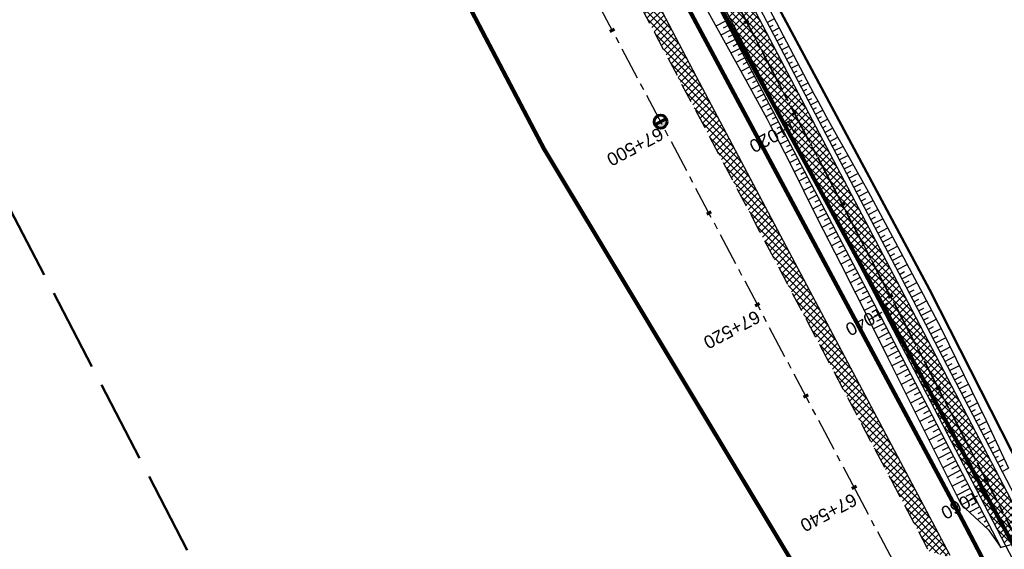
# Model space of a CAD drawing. Header units: metres. Extents: x 7529615 to 7533751, y 5721195 to 5727898.
# Tile 76 of 138: x 7530120 to 7530215, y 5726854 to 5726905. Entities that reach past the tile are written whole.
import ezdxf

# ---------------------------------------------------------------- set-up
doc = ezdxf.new("R2010")
doc.units = ezdxf.units.M
for name, pattern in [('CENTER', [50.8, 31.75, -6.35, 6.35, -6.35]), ('CENTER2', [28.575, 19.05, -3.175, 3.175, -3.175]), ('HIDDEN', [9.525, 6.35, -3.175]), ('L_0_09', [2.5, 2, -0.5])]:
    doc.linetypes.add(name, pattern=pattern)
for name, color, linetype in [('C-DROGI-SYTUACJA-ETYKIETY', 7, 'Continuous'), ('D-hatch-pobocza', 131, 'Continuous'), ('D-pobocza', 60, 'Continuous'), ('D-rowy', 160, 'Continuous'), ('D-skarpa', 2, 'Continuous'), ('D-skarpa-kreskowanie', 2, 'Continuous')]:
    doc.layers.add(name, color=color, linetype=linetype)
for name, color, linetype, lineweight, true_color in [('D-hatch-ciag-pieszo-rowerowy', 7, 'Continuous', 13, 0xff9f80), ('D-linia-podzialowa-ZRID', 7, 'Continuous', 50, 0x40ff00), ('zakres-mdcp', 7, 'L_0_09', 50, 0xff05ff)]:
    doc.layers.add(name, color=color, linetype=linetype, lineweight=lineweight, true_color=true_color)
for name, color, linetype, lineweight in [('D-krawędzie', 3, 'Continuous', 30), ('D-obrzeża', 2, 'Continuous', 30), ('D-oś', 2, 'CENTER', 30), ('D-pas-drogowy', 7, 'HIDDEN', 50), ('D-zjazdy', 202, 'Continuous', 30)]:
    doc.layers.add(name, color=color, linetype=linetype, lineweight=lineweight)
doc.layers.add('poprzeczki', color=7, linetype='Continuous', true_color=0x0000c7)
doc.styles.get("Standard").update_dxf_attribs({"font": 'arial.ttf'})

# ---------------------------------------------------------------- blocks, each defined once
blk = doc.blocks.new('kilometraz')
at = {"linetype": 'ByBlock', "lineweight": -2}
blk.add_hatch(color=0, dxfattribs=at).paths.add_polyline_path([(0, -0.28125, 0.41421356), (0.28125, 0, 0.41421356), (0, 0.28125)])
at = {"color": 0, "linetype": 'ByBlock', "lineweight": -2}
blk.add_line((0, 0.28125), (0, -0.28125), dxfattribs=at)
blk.add_circle((0, 0), 0.28125, dxfattribs=at)
blk = doc.blocks.new('AeccTickLine')
at = {"color": 0, "linetype": 'ByBlock', "lineweight": -2}
blk.add_line((0, 1), (0, -1), dxfattribs=at)

msp = doc.modelspace()

# ---------------------------------------------------------------- hatches: boundary and pattern name
at = {"layer": 'D-hatch-ciag-pieszo-rowerowy'}
h = msp.add_hatch(dxfattribs=at)
h.set_pattern_fill('ANSI37', color=256, scale=0.15, style=0)
h.set_pattern_definition([(45, (0.87658, 0.48407), (-0.33675960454, 0.33675960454), []), (135, (0.87658, 0.48407), (-0.33675960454, -0.33675960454), [])])
h.paths.add_polyline_path([(7530123.559, 5727032.047), (7530121.363, 5727030.852), (7530132.878, 5727009.502), (7530158.916, 5726960.858), (7530182.683, 5726916.746), (7530203.558, 5726876.949), (7530215.075, 5726854.837), (7530217.477, 5726855.639), (7530205.774, 5726878.107), (7530184.89, 5726917.92), (7530161.118, 5726962.041), (7530135.081, 5727010.685)])
at = {"layer": 'D-hatch-pobocza'}
h = msp.add_hatch(dxfattribs=at)
h.set_pattern_fill('ANSI37', color=256, scale=0.15, style=0)
h.set_pattern_definition([(45, (0, 0), (-0.33675960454, 0.33675960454), []), (135, (0, 0), (-0.33675960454, -0.33675960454), [])])
h.paths.add_polyline_path([(7530159.28, 5726948.82), (7530146.43, 5726973.35), (7530133.18, 5726997.96), (7530120.77, 5727021.75), (7530102.37, 5727056.4), (7530093.405, 5727074.093), (7530092.054, 5727072.892), (7530098.687, 5727060.362), (7530131.998, 5726997.21), (7530163.822, 5726937.097), (7530204.081, 5726861.013), (7530207.771, 5726854.047), (7530209.4, 5726853.58), (7530209.844, 5726853.622), (7530193.42, 5726884.56), (7530185.31, 5726899.91), (7530173.06, 5726923.22)])

# ---------------------------------------------------------------- linework, layer by layer
at = {"layer": 'D-krawędzie', "linetype": 'HIDDEN', "ltscale": 0.3}
msp.add_lwpolyline([(7529971.476, 5727300.786), (7530006.702, 5727234.141), (7530044.198, 5727163.133), (7530082.89, 5727090.2), (7530098.687, 5727060.362), (7530131.998, 5726997.21), (7530163.822, 5726937.097), (7530204.081, 5726861.013), (7530247.82, 5726778.438)], dxfattribs=at)
at = {"layer": 'D-linia-podzialowa-ZRID', "color": 12, "ltscale": 15, "true_color": 0xc70000}
msp.add_lwpolyline([(7529996.497, 5727273.662), (7530017.541, 5727234.203), (7530033.054, 5727204.864), (7530051.623, 5727170.223), (7530069.277, 5727137.016), (7530089.385, 5727097.534), (7530109.713, 5727060.747), (7530136.77, 5727011.64), (7530162.447, 5726962.744), (7530187.674, 5726916.992), (7530207.821, 5726879.335), (7530230.626, 5726834.519)], dxfattribs=at)
at = {"layer": 'D-obrzeża'}
for points in [[(7530255.071, 5726779.69), (7530226.804, 5726832.32), (7530203.558, 5726876.949), (7530182.683, 5726916.746), (7530158.916, 5726960.858), (7530132.878, 5727009.502), (7530118.344, 5727036.45), (7530087.65, 5727092.412), (7530086.699, 5727094.242), (7530065.478, 5727135.027), (7530047.847, 5727168.299), (7530029.507, 5727202.986), (7530013.813, 5727232.534), (7529993.681, 5727270.865)], [(7530217.689, 5726855.232), (7530205.774, 5726878.107), (7530184.89, 5726917.92), (7530161.118, 5726962.041), (7530135.081, 5727010.685), (7530120.54, 5727037.644), (7530099.718, 5727075.608)]]:
    msp.add_lwpolyline(points, dxfattribs=at)
at = {"layer": 'D-oś', "ltscale": 0.1}
msp.add_lwpolyline([(7530244.732, 5726776.79), (7530200.988, 5726859.376), (7530160.728, 5726935.459), (7530128.903, 5726995.575), (7530095.593, 5727058.727), (7530079.798, 5727088.56), (7530041.105, 5727161.496), (7530003.607, 5727232.506), (7529968.381, 5727299.153)], dxfattribs=at)
at = {"layer": 'D-oś', "ltscale": 0.03}
msp.add_lwpolyline([(7529994.785, 5727271.452), (7530014.919, 5727233.118), (7530030.611, 5727203.571), (7530048.952, 5727168.884), (7530066.584, 5727135.609), (7530088.792, 5727092.929), (7530119.442, 5727037.047), (7530133.98, 5727010.094), (7530160.017, 5726961.45), (7530183.787, 5726917.333), (7530204.666, 5726877.528), (7530227.909, 5726832.904), (7530259.102, 5726774.826, 0.063585), (7530264.989, 5726766.578), (7530268.47, 5726762.818, -0.065084), (7530272.969, 5726756.475), (7530281.424, 5726740.504, -0.065084), (7530284.142, 5726733.217), (7530284.891, 5726729.972, 0.064463), (7530289.362, 5726717.937), (7530322.484, 5726654.998)], format="xyb", dxfattribs=at)
at = {"layer": 'D-oś', "linetype": 'CENTER2', "lineweight": 35, "ltscale": 0.2}
msp.add_lwpolyline([(7529994.785, 5727271.452), (7530014.919, 5727233.118), (7530030.611, 5727203.571), (7530048.952, 5727168.884), (7530066.584, 5727135.609), (7530088.792, 5727092.929), (7530119.442, 5727037.047), (7530133.98, 5727010.094), (7530160.017, 5726961.45), (7530183.787, 5726917.333), (7530204.666, 5726877.528), (7530227.909, 5726832.904)], dxfattribs=at)
at = {"layer": 'D-pas-drogowy', "ltscale": 0.2, "flags": 128}
msp.add_lwpolyline([(7531633.019, 5724182.834, 0.4, 0.4, 0), (7531617.559, 5724211.608, 0.4, 0.4, 0), (7531566.784, 5724302.736, 0.4, 0.4, 0), (7531538.419, 5724356.47, 0.4, 0.4, 0), (7531526.32, 5724379.39, 0.4, 0.4, 0), (7531516.102, 5724393.607, 0.4, 0.4, 0.001485), (7531513.78, 5724396.838, 0.4, 0.4, 0), (7531501.87, 5724413.41, 0.4, 0.4, 0), (7531474.926, 5724464.508, 0.4, 0.4, 0), (7531446.2, 5724518.992, 0.4, 0.4, 0), (7531424.962, 5724559.262, 0.4, 0.4, 0), (7531398.444, 5724609.566, 0.4, 0.4, 0), (7531379.647, 5724645.216, 0.4, 0.4, 0), (7531365.23, 5724672.56, 0.4, 0.4, 0), (7531341.306, 5724717.915, 0.4, 0.4, 0), (7531312.9, 5724771.789, 0.4, 0.4, 0), (7531292.591, 5724810.307, 0.4, 0.4, 0), (7531259.392, 5724873.271, 0.4, 0.4, 0), (7531233.74, 5724921.923, 0.4, 0.4, 0), (7531203.073, 5724980.092, 0.4, 0.4, 0), (7531173.471, 5725036.225, 0.4, 0.4, 0), (7531168.27, 5725046.09, 0.4, 0.4, 0), (7531172.29, 5725062.58, 0.4, 0.4, 0), (7531166.31, 5725074.58, 0.4, 0.4, 0), (7531150.32, 5725079.6, 0.4, 0.4, 0), (7531141.5, 5725096.43, 0.4, 0.4, 0), (7531109.312, 5725157.814, 0.4, 0.4, 0), (7531086.641, 5725201.048, 0.4, 0.4, 0), (7531059.198, 5725253.384, 0.4, 0.4, 0), (7531028.207, 5725312.489, 0.4, 0.4, 0), (7530999.105, 5725367.99, 0.4, 0.4, 0), (7530956.248, 5725449.725, 0.4, 0.4, 0), (7530924.398, 5725510.464, 0.4, 0.4, 0), (7530897.51, 5725561.74, 0.4, 0.4, 0), (7530894.46, 5725566.14, 0.4, 0.4, 0), (7530892.16, 5725570.49, 0.4, 0.4, 0), (7530869.363, 5725613.307, 0.4, 0.4, 0), (7530861.694, 5725627.705, 0.4, 0.4, 0), (7530852.74, 5725644.52, 0.4, 0.4, 0), (7530831.51, 5725684.2, 0.4, 0.4, 0), (7530811.13, 5725722.52, 0.4, 0.4, 0), (7530792.348, 5725757.941, 0.4, 0.4, 0), (7530768.03, 5725803.8, 0.4, 0.4, 0), (7530748.769, 5725840.179, 0.4, 0.4, 0), (7530727.7, 5725879.97, 0.4, 0.4, 0), (7530712.098, 5725909.545, 0.4, 0.4, 0), (7530693.644, 5725944.645, 0.4, 0.4, 0), (7530665.702, 5725997.539, 0.4, 0.4, 0), (7530641.76, 5726042.88, 0.4, 0.4, 0), (7530616.5, 5726091.48, 0.4, 0.4, 0), (7530604.628, 5726114.32, 0.4, 0.4, -0.007763), (7530602.5, 5726118.43, 0.4, 0.4, 0), (7530603.992, 5726123.395, 0.4, 0.4, 0), (7530606.53, 5726131.84, 0.4, 0.4, 0), (7530603.27, 5726136.83, 0.4, 0.4, 0), (7530593.776, 5726151.369, 0.4, 0.4, 0), (7530590.203, 5726156.84, 0.4, 0.4, 0), (7530583.3, 5726167.41, 0.4, 0.4, 0), (7530580.578, 5726170.428, 0.4, 0.4, 0), (7530575.85, 5726175.67, 0.4, 0.4, 0), (7530569.01, 5726186.66, 0.4, 0.4, 0), (7530562.555, 5726199.189, 0.4, 0.4, 0), (7530555.67, 5726211.39, 0.4, 0.4, 0), (7530548.29, 5726224.23, 0.4, 0.4, 0), (7530540.58, 5726237.71, 0.4, 0.4, 0), (7530532.68, 5726252.65, 0.4, 0.4, 0), (7530524.06, 5726269.35, 0.4, 0.4, 0), (7530502.82, 5726309.91, 0.4, 0.4, 0), (7530488.83, 5726336.63, 0.4, 0.4, 0), (7530466.03, 5726380.16, 0.4, 0.4, 0), (7530438.47, 5726432.77, 0.4, 0.4, 0), (7530424.53, 5726459.09, 0.4, 0.4, 0), (7530401.63, 5726502.97, 0.4, 0.4, 0), (7530383.38, 5726538.06, 0.4, 0.4, 0), (7530353.97, 5726593.52, 0.4, 0.4, 0), (7530338.47, 5726622.74, 0.4, 0.4, 0), (7530322.01, 5726653.88, 0.4, 0.4, 0), (7530297.54, 5726700.33, 0.4, 0.4, 0), (7530287.38, 5726719.6, 0.4, 0.4, 0), (7530285.95, 5726722.316, 0.4, 0.4, 0), (7530280.26, 5726733.12, 0.4, 0.4, 0), (7530266.73, 5726758.74, 0.4, 0.4, 0), (7530260.42, 5726770.47, 0.4, 0.4, 0), (7530253.25, 5726783.82, 0.4, 0.4, 0), (7530244.95, 5726799.33, 0.4, 0.4, 0), (7530239.39, 5726808.49, 0.4, 0.4, 0), (7530238.29, 5726807.9, 0.4, 0.4, 0), (7530218.11, 5726850.67, 0.4, 0.4, 0), (7530175.907, 5726928.168, 0.4, 0.4, 0), (7530096.68, 5727076.15, 0.4, 0.4, 0), (7530094.68, 5727079.89, 0.4, 0.4, 0), (7530064.597, 5727135.523, 0.4, 0.4, 0), (7530046.731, 5727168.892, 0.4, 0.4, 0), (7530025.803, 5727208.461, 0.4, 0.4, 0), (7530012.847, 5727232.979, 0.4, 0.4, 0), (7529994.15, 5727268.45, 0.4, 0.4, 0), (7529981.671, 5727291.93, 0.4, 0.4, 0), (7529949.89, 5727351.73, 0.4, 0.4, 0), (7529924.75, 5727399.03, 0.4, 0.4, 0), (7529915.516, 5727417.1, 0.4, 0.4, 0), (7529885.83, 5727475.19, 0.4, 0.4, 0), (7529862.56, 5727519.97, 0.4, 0.4, 0), (7529852.985, 5727538.191, 0.4, 0.4, 0), (7529836.513, 5727569.511, 0.4, 0.4, 0), (7529815.369, 5727609.141, 0.4, 0.4, 0), (7529792.795, 5727651.247, 0.4, 0.4, 0), (7529774.199, 5727685.858, 0.4, 0.4, 0), (7529746.966, 5727736.059, 0.4, 0.4, 0), (7529733.92, 5727757.62, 0.4, 0.4, 0), (7529708.607, 5727806.389, 0.4, 0.4, 0), (7529688.492, 5727796.345, 0.4, 0.4, 0), (7529723.55, 5727729.88, 0.4, 0.4, 0), (7529725.42, 5727730.2, 0.4, 0.4, 0), (7529735.38, 5727711.28, 0.4, 0.4, 0), (7529739.21, 5727707.77, 0.4, 0.4, 0), (7529753.31, 5727681.13, 0.4, 0.4, 0), (7529755.178, 5727682.114, 0.4, 0.4, 0), (7529792.102, 5727611.923, 0.4, 0.4, 0), (7529811.741, 5727574.662, 0.4, 0.4, 0), (7529835.194, 5727530.193, 0.4, 0.4, 0), (7529857.56, 5727487.787, 0.4, 0.4, 0), (7529875.155, 5727454.426, 0.4, 0.4, 0), (7529890.63, 5727425.131, 0.4, 0.4, 0), (7529900.671, 5727406.159, 0.4, 0.4, 0), (7529953.284, 5727306.747, 0.4, 0.4, 0), (7529983.208, 5727250.207, 0.4, 0.4, 0), (7530015.379, 5727189.42, 0.4, 0.4, 0), (7530062.319, 5727099.625, 0.4, 0.4, 0), (7530100.06, 5727027.16, 0.4, 0.4, 0), (7530105.06, 5727018.32, 0.4, 0.4, 0), (7530143.175, 5726945.066, 0.4, 0.4, 0), (7530170.547, 5726892.961, 0.4, 0.4, 0), (7530195.92, 5726850.75, 0.4, 0.4, 0), (7530194.71, 5726849.15, 0.4, 0.4, 0), (7530197.22, 5726845.06, 0.4, 0.4, 0), (7530254.03, 5726738.21, 0.4, 0.4, 0), (7530261.371, 5726724.163, 0.4, 0.4, 0), (7530281.54, 5726685.57, 0.4, 0.4, 0), (7530289.214, 5726671.967, 0.4, 0.4, 0), (7530300.51, 5726651.778, 0.4, 0.4, 0), (7530303.939, 5726645.168, 0.4, 0.4, 0), (7530334.708, 5726583.665, 0.4, 0.4, 0), (7530397.759, 5726458.5, 0.4, 0.4, 0), (7530450.41, 5726357.28, 0.4, 0.4, 0), (7530482.4, 5726303.41, 0.4, 0.4, 0), (7530483.688, 5726301.003, 0.4, 0.4, 0), (7530491.35, 5726283.94, 0.4, 0.4, 0), (7530512.67, 5726243.78, 0.4, 0.4, 0), (7530529.43, 5726209.46, 0.4, 0.4, 0), (7530571.29, 5726130.56, 0.4, 0.4, 0), (7530581.28, 5726107.21, 0.4, 0.4, 0), (7530591.16, 5726088.44, 0.4, 0.4, 0), (7530597.42, 5726080.68, 0.4, 0.4, 0), (7530607.21, 5726063.51, 0.4, 0.4, 0), (7530610.82, 5726061.93, 0.4, 0.4, 0), (7530634.935, 5726016.147, 0.4, 0.4, 0), (7530642.914, 5726001.078, 0.4, 0.4, 0), (7530695.12, 5725902.09, 0.4, 0.4, 0), (7530708.718, 5725876.303, 0.4, 0.4, 0), (7530755.54, 5725787.51, 0.4, 0.4, 0), (7530802.56, 5725694.925, 0.4, 0.4, 0), (7530840.085, 5725624.059, 0.4, 0.4, 0), (7530865.243, 5725577.494, 0.4, 0.4, 0), (7530914.557, 5725484.684, 0.4, 0.4, 0), (7530964.182, 5725390.836, 0.4, 0.4, 0), (7531008.007, 5725307.954, 0.4, 0.4, 0), (7531059.253, 5725211.041, 0.4, 0.4, 0), (7531127.66, 5725081.67, 0.4, 0.4, 0), (7531345.12, 5724669.94, 0.4, 0.4, 0), (7531388.464, 5724586.93, 0.4, 0.4, 0), (7531412.35, 5724541.183, 0.4, 0.4, 0), (7531482.09, 5724407.62, 0.4, 0.4, 0), (7531504.02, 5724366.79, 0.4, 0.4, 0), (7531519.374, 5724337.52, 0.4, 0.4, 0), (7531563.749, 5724252.932, 0.4, 0.4, 0), (7531602.175, 5724179.681, 0.4, 0.4, 0), (7531619.177, 5724147.204, 0.4, 0.4, 0), (7531625.038, 5724135.635, 0.4, 0.4, 0), (7531656.796, 5724073.316, 0.4, 0.4, 0), (7531675.12, 5724037.36, 0.4, 0.4, 0), (7531682.71, 5724022.92, 0.4, 0.4, 0), (7531705.565, 5723979.811, 0.4, 0.4, 0), (7531736.606, 5723921.262, 0.4, 0.4, 0), (7531750.46, 5723895.13, 0.4, 0.4, 0), (7531740.77, 5723886.56, 0.4, 0.4, 0), (7531732.86, 5723885, 0.4, 0.4, 0), (7531722.18, 5723887.77, 0.4, 0.4, 0), (7531729.87, 5723862.17, 0.4, 0.4, 0), (7531742.92, 5723861.93, 0.4, 0.4, 0), (7531763.71, 5723859.52, 0.4, 0.4, 0), (7531768.42, 5723854.12, 0.4, 0.4, 0), (7531787.42, 5723817.97, 0.4, 0.4, 0), (7531795.57, 5723809.82, 0.4, 0.4, 0), (7531816.347, 5723819.85, 0.4, 0.4, 0), (7531816.347, 5723819.85, 0.4, 0.4, 0), (7531805.06, 5723843.23, 0.4, 0.4, 0), (7531803.61, 5723886.23, 0.4, 0.4, 0), (7531803.61, 5723886.23, 0.4, 0.4, 0), (7531780.08, 5723929.25, 0.4, 0.4, 0), (7531758.69, 5723936.76, 0.4, 0.4, 0), (7531749.359, 5723946.412, 0.4, 0.4, 0), (7531742.71, 5723953.29, 0.4, 0.4, 0), (7531735.177, 5723967.878, 0.4, 0.4, 0), (7531722.37, 5723992.68, 0.4, 0.4, 0), (7531705.042, 5724030.886, 0.4, 0.4, 0), (7531699.47, 5724043.17, 0.4, 0.4, 0), (7531692.69, 5724058.11, 0.4, 0.4, 0), (7531679.672, 5724084.017, 0.4, 0.4, 0), (7531674.55, 5724094.21, 0.4, 0.4, 0), (7531666.633, 5724114.003, 0.4, 0.4, 0), (7531649, 5724153.82, 0.4, 0.4, 0), (7531641.49, 5724149.34, 0.4, 0.4, 0), (7531626.04, 5724179.34, 0.4, 0.4, 0), (7531633.03, 5724182.84, 0, 0, 0)], format="xyseb", dxfattribs=at)
at = {"layer": 'D-pobocza'}
for points in [[(7529998.605, 5727267.942), (7530016.466, 5727233.935), (7530032.157, 5727204.391), (7530050.498, 5727169.703), (7530068.134, 5727136.422), (7530090.335, 5727093.754), (7530120.98, 5727037.883), (7530135.521, 5727010.922), (7530161.559, 5726962.278), (7530185.332, 5726918.154), (7530206.217, 5726878.339), (7530218.182, 5726855.367)], [(7529995.8, 5727265.757), (7530013.371, 5727232.301), (7530029.065, 5727202.752), (7530047.405, 5727168.065), (7530065.035, 5727134.795), (7530087.248, 5727092.104), (7530117.905, 5727036.211), (7530132.438, 5727009.265), (7530158.475, 5726960.622), (7530182.241, 5726916.511), (7530203.115, 5726876.718), (7530214.73, 5726854.418)], [(7530209.844, 5726853.622), (7530193.42, 5726884.56), (7530185.31, 5726899.91), (7530173.06, 5726923.22), (7530159.28, 5726948.82), (7530146.43, 5726973.35), (7530133.18, 5726997.96), (7530120.77, 5727021.75), (7530102.37, 5727056.4), (7530093.405, 5727074.093)]]:
    msp.add_lwpolyline(points, dxfattribs=at)
at = {"layer": 'D-rowy', "linetype": 'HIDDEN', "ltscale": 0.1, "const_width": 0.4, "flags": 128}
for points in [[(7530210.965, 5726857.162), (7530158.809, 5726954.52), (7530122.465, 5727022.753), (7530095.922, 5727072.859), (7530086.314, 5727091.113), (7530063.16, 5727134.709), (7530033.596, 5727190.759), (7530021.34, 5727213.676), (7530002.619, 5727249.036), (7529995.396, 5727262.503), (7529988.789, 5727275.206), (7529976.334, 5727299.006), (7529958.125, 5727333.488), (7529939.362, 5727369.129), (7529923.146, 5727399.734), (7529918.219, 5727408.985), (7529909.126, 5727427.527), (7529905.376, 5727434.673), (7529896.192, 5727451.152), (7529887.557, 5727467.231), (7529877.124, 5727486.657), (7529866.166, 5727506.778), (7529855.76, 5727526.176), (7529840.707, 5727554.898), (7529824.518, 5727585.588), (7529810.515, 5727612.292), (7529795.682, 5727640.077), (7529780.379, 5727668.69), (7529772.315, 5727684.078), (7529762.635, 5727702.447), (7529747.007, 5727732.117), (7529740.676, 5727744.954)], [(7530267.205, 5726753.582), (7530262.982, 5726761.264), (7530254.918, 5726774.309), (7530242.345, 5726798.174), (7530215.738, 5726848.033), (7530210.965, 5726857.162)]]:
    msp.add_lwpolyline(points, dxfattribs=at)
at = {"layer": 'D-skarpa', "linetype": 'Continuous'}
msp.add_lwpolyline([(7530157.923, 5726969.541, -0.007166), (7530168.215, 5726950.067), (7530170.801, 5726945.357), (7530170.801, 5726945.357), (7530170.801, 5726945.357), (7530180.259, 5726928.328), (7530182.93, 5726924.087), (7530185.377, 5726919.726), (7530186.016, 5726918.534), (7530187.726, 5726915.281), (7530196.661, 5726898.274), (7530197.03, 5726897.576), (7530197.874, 5726896.008), (7530198.969, 5726894.032), (7530199.44, 5726893.194), (7530201.894, 5726888.835), (7530204.266, 5726884.433), (7530207.22, 5726878.868), (7530208.95, 5726875.588), (7530211.166, 5726871.106), (7530213.349, 5726866.605), (7530215.465, 5726862.07)], format="xyb", dxfattribs=at)
msp.add_lwpolyline([(7530185.249, 5726908.335), (7530190.07, 5726899.571), (7530192.089, 5726895.876), (7530192.464, 5726895.181), (7530193.294, 5726893.605), (7530194.315, 5726891.591), (7530196.967, 5726886.251), (7530199.259, 5726881.807), (7530202.092, 5726876.178), (7530203.741, 5726872.876), (7530210.446, 5726859.455), (7530210.89, 5726858.573), (7530213.531, 5726856.129), (7530213.531, 5726856.129), (7530213.531, 5726856.129), (7530214.73, 5726854.418)], dxfattribs=at)
at = {"layer": 'D-skarpa-kreskowanie', "linetype": 'Continuous'}
for p, q in [((7530188.123, 5726905.298, 107.335), (7530187.189, 5726904.808, 106.632)), ((7530192.145, 5726905.167, 107.44), (7530192.847, 5726905.535, 106.911)), ((7530192.377, 5726904.724, 107.433), (7530192.728, 5726904.908, 107.169)), ((7530188.588, 5726904.413, 107.322), (7530187.671, 5726903.932, 106.632)), ((7530188.355, 5726904.856, 107.329), (7530187.893, 5726904.613, 106.98)), ((7530188.82, 5726903.97, 107.316), (7530188.366, 5726903.732, 106.974)), ((7530192.609, 5726904.281, 107.427), (7530193.312, 5726904.65, 106.898)), ((7530192.841, 5726903.838, 107.42), (7530193.193, 5726904.023, 107.156)), ((7530189.052, 5726903.527, 107.31), (7530188.153, 5726903.056, 106.633)), ((7530189.284, 5726903.085, 107.303), (7530188.839, 5726902.851, 106.968)), ((7530193.074, 5726903.396, 107.414), (7530193.777, 5726903.764, 106.885)), ((7530193.306, 5726902.953, 107.408), (7530193.658, 5726903.137, 107.143)), ((7530189.517, 5726902.642, 107.297), (7530188.635, 5726902.179, 106.633)), ((7530189.749, 5726902.199, 107.29), (7530189.313, 5726901.97, 106.962)), ((7530193.538, 5726902.51, 107.401), (7530194.242, 5726902.879, 106.871)), ((7530193.77, 5726902.067, 107.395), (7530194.122, 5726902.252, 107.13)), ((7530189.981, 5726901.756, 107.284), (7530189.117, 5726901.303, 106.633)), ((7530190.213, 5726901.313, 107.277), (7530189.786, 5726901.089, 106.956)), ((7530194.003, 5726901.624, 107.388), (7530194.707, 5726901.994, 106.858)), ((7530194.235, 5726901.182, 107.382), (7530194.587, 5726901.366, 107.117)), ((7530194.467, 5726900.739, 107.375), (7530195.172, 5726901.109, 106.845)), ((7530190.446, 5726900.871, 107.271), (7530189.599, 5726900.427, 106.634)), ((7530190.678, 5726900.428, 107.265), (7530190.259, 5726900.208, 106.949)), ((7530194.699, 5726900.296, 107.369), (7530195.052, 5726900.481, 107.104)), ((7530194.932, 5726899.853, 107.363), (7530195.637, 5726900.223, 106.832)), ((7530190.91, 5726899.985, 107.258), (7530190.081, 5726899.55, 106.634)), ((7530191.143, 5726899.542, 107.252), (7530190.732, 5726899.327, 106.943)), ((7530195.164, 5726899.411, 107.356), (7530195.517, 5726899.596, 107.091)), ((7530195.396, 5726898.968, 107.35), (7530196.102, 5726899.338, 106.818)), ((7530191.375, 5726899.1, 107.245), (7530190.561, 5726898.673, 106.633)), ((7530191.607, 5726898.657, 107.239), (7530191.204, 5726898.445, 106.935)), ((7530195.628, 5726898.525, 107.343), (7530195.982, 5726898.71, 107.077)), ((7530195.861, 5726898.082, 107.337), (7530196.567, 5726898.453, 106.805)), ((7530191.839, 5726898.214, 107.232), (7530191.04, 5726897.795, 106.631)), ((7530192.304, 5726897.328, 107.22), (7530191.52, 5726896.917, 106.629)), ((7530192.072, 5726897.771, 107.226), (7530191.676, 5726897.564, 106.928)), ((7530196.093, 5726897.639, 107.331), (7530196.447, 5726897.825, 107.065)), ((7530196.325, 5726897.197, 107.326), (7530197.034, 5726897.569, 106.792)), ((7530192.768, 5726896.443, 107.207), (7530191.999, 5726896.04, 106.628)), ((7530192.536, 5726896.886, 107.213), (7530192.148, 5726896.682, 106.921)), ((7530196.557, 5726896.754, 107.323), (7530196.914, 5726896.941, 107.055)), ((7530196.79, 5726896.311, 107.321), (7530197.508, 5726896.688, 106.78)), ((7530193.233, 5726895.557, 107.196), (7530192.475, 5726895.16, 106.625)), ((7530193.001, 5726896, 107.201), (7530192.619, 5726895.8, 106.914)), ((7530197.022, 5726895.868, 107.319), (7530197.384, 5726896.058, 107.047)), ((7530197.254, 5726895.426, 107.319), (7530197.984, 5726895.809, 106.769)), ((7530193.697, 5726894.672, 107.191), (7530192.941, 5726894.275, 106.622)), ((7530193.465, 5726895.114, 107.193), (7530193.087, 5726894.916, 106.908)), ((7530197.487, 5726894.983, 107.322), (7530197.857, 5726895.177, 107.043)), ((7530197.719, 5726894.54, 107.325), (7530198.469, 5726894.934, 106.76)), ((7530194.162, 5726893.786, 107.189), (7530193.404, 5726893.388, 106.618)), ((7530193.93, 5726894.229, 107.189), (7530193.552, 5726894.031, 106.904)), ((7530197.951, 5726894.097, 107.328), (7530198.331, 5726894.297, 107.041)), ((7530198.183, 5726893.654, 107.33), (7530198.954, 5726894.059, 106.75)), ((7530194.626, 5726892.901, 107.195), (7530193.856, 5726892.497, 106.615)), ((7530194.394, 5726893.343, 107.192), (7530194.012, 5726893.143, 106.904)), ((7530198.416, 5726893.212, 107.336), (7530198.807, 5726893.417, 107.041)), ((7530198.648, 5726892.769, 107.341), (7530199.444, 5726893.187, 106.742)), ((7530198.88, 5726892.326, 107.347), (7530199.285, 5726892.538, 107.042)), ((7530195.091, 5726892.015, 107.2), (7530194.308, 5726891.605, 106.611)), ((7530194.859, 5726892.458, 107.198), (7530194.47, 5726892.254, 106.905)), ((7530195.323, 5726891.572, 107.206), (7530194.927, 5726891.364, 106.908)), ((7530199.112, 5726891.883, 107.353), (7530199.935, 5726892.315, 106.734)), ((7530199.345, 5726891.44, 107.358), (7530199.762, 5726891.66, 107.044)), ((7530195.555, 5726891.129, 107.212), (7530194.753, 5726890.709, 106.608)), ((7530195.788, 5726890.687, 107.217), (7530195.382, 5726890.474, 106.912)), ((7530199.577, 5726890.998, 107.364), (7530200.426, 5726891.443, 106.725)), ((7530199.809, 5726890.555, 107.37), (7530200.24, 5726890.781, 107.045)), ((7530196.02, 5726890.244, 107.223), (7530195.198, 5726889.813, 106.604)), ((7530196.252, 5726889.801, 107.229), (7530195.836, 5726889.583, 106.916)), ((7530200.041, 5726890.112, 107.375), (7530200.916, 5726890.571, 106.717)), ((7530200.274, 5726889.669, 107.381), (7530200.718, 5726889.902, 107.047)), ((7530200.506, 5726889.227, 107.387), (7530201.407, 5726889.699, 106.708)), ((7530196.484, 5726889.358, 107.234), (7530195.643, 5726888.917, 106.601)), ((7530196.717, 5726888.916, 107.24), (7530196.291, 5726888.692, 106.919)), ((7530200.738, 5726888.784, 107.392), (7530201.195, 5726889.024, 107.048)), ((7530200.97, 5726888.341, 107.398), (7530201.898, 5726888.827, 106.7)), ((7530196.949, 5726888.473, 107.246), (7530196.088, 5726888.021, 106.597)), ((7530197.181, 5726888.03, 107.251), (7530196.746, 5726887.802, 106.923)), ((7530201.203, 5726887.898, 107.404), (7530201.669, 5726888.143, 107.053)), ((7530201.435, 5726887.455, 107.409), (7530202.372, 5726887.947, 106.704)), ((7530197.414, 5726887.587, 107.257), (7530196.532, 5726887.125, 106.594)), ((7530197.646, 5726887.144, 107.262), (7530197.2, 5726886.911, 106.927)), ((7530201.667, 5726887.013, 107.415), (7530202.138, 5726887.26, 107.06)), ((7530201.899, 5726886.57, 107.421), (7530202.846, 5726887.067, 106.708)), ((7530197.878, 5726886.702, 107.268), (7530196.978, 5726886.229, 106.59)), ((7530198.11, 5726886.259, 107.274), (7530197.659, 5726886.022, 106.934)), ((7530202.132, 5726886.127, 107.426), (7530202.608, 5726886.377, 107.068)), ((7530202.364, 5726885.684, 107.432), (7530203.321, 5726886.186, 106.711)), ((7530198.343, 5726885.816, 107.279), (7530197.436, 5726885.341, 106.597)), ((7530198.807, 5726884.931, 107.291), (7530197.894, 5726884.452, 106.604)), ((7530198.575, 5726885.373, 107.285), (7530198.12, 5726885.135, 106.943)), ((7530202.596, 5726885.242, 107.437), (7530203.077, 5726885.494, 107.075)), ((7530202.828, 5726884.799, 107.443), (7530203.795, 5726885.306, 106.715)), ((7530199.272, 5726884.045, 107.302), (7530198.353, 5726883.563, 106.61)), ((7530199.039, 5726884.488, 107.296), (7530198.581, 5726884.248, 106.952)), ((7530203.061, 5726884.356, 107.449), (7530203.547, 5726884.611, 107.083)), ((7530203.293, 5726883.913, 107.454), (7530204.27, 5726884.425, 106.719)), ((7530199.736, 5726883.159, 107.313), (7530198.811, 5726882.674, 106.617)), ((7530199.504, 5726883.602, 107.308), (7530199.043, 5726883.36, 106.961)), ((7530203.525, 5726883.47, 107.46), (7530204.015, 5726883.727, 107.092)), ((7530203.758, 5726883.028, 107.466), (7530204.738, 5726883.542, 106.727)), ((7530200.201, 5726882.274, 107.325), (7530199.269, 5726881.785, 106.623)), ((7530199.968, 5726882.717, 107.319), (7530199.504, 5726882.473, 106.97)), ((7530203.99, 5726882.585, 107.471), (7530204.481, 5726882.843, 107.101)), ((7530204.222, 5726882.142, 107.477), (7530205.207, 5726882.659, 106.735)), ((7530200.665, 5726881.388, 107.336), (7530199.719, 5726880.892, 106.624)), ((7530200.433, 5726881.831, 107.33), (7530199.964, 5726881.585, 106.977)), ((7530204.454, 5726881.699, 107.483), (7530204.948, 5726881.958, 107.111)), ((7530204.687, 5726881.257, 107.488), (7530205.676, 5726881.776, 106.743)), ((7530201.13, 5726880.503, 107.347), (7530200.169, 5726879.999, 106.624)), ((7530200.897, 5726880.946, 107.341), (7530200.421, 5726880.695, 106.983)), ((7530204.919, 5726880.814, 107.494), (7530205.415, 5726881.074, 107.121)), ((7530205.151, 5726880.371, 107.5), (7530206.145, 5726880.892, 106.751)), ((7530205.383, 5726879.928, 107.505), (7530205.881, 5726880.189, 107.13)), ((7530201.594, 5726879.617, 107.358), (7530200.618, 5726879.105, 106.624)), ((7530201.362, 5726880.06, 107.353), (7530200.878, 5726879.806, 106.988)), ((7530205.616, 5726879.485, 107.511), (7530206.614, 5726880.009, 106.759)), ((7530205.848, 5726879.043, 107.516), (7530206.348, 5726879.305, 107.14)), ((7530202.059, 5726878.732, 107.37), (7530201.068, 5726878.212, 106.624)), ((7530201.826, 5726879.174, 107.364), (7530201.335, 5726878.917, 106.994)), ((7530202.291, 5726878.289, 107.375), (7530201.792, 5726878.027, 107)), ((7530206.08, 5726878.6, 107.522), (7530207.083, 5726879.126, 106.767)), ((7530206.312, 5726878.157, 107.528), (7530206.815, 5726878.419, 107.15)), ((7530206.543, 5726877.713, 107.533), (7530207.552, 5726878.239, 106.775)), ((7530202.523, 5726877.846, 107.381), (7530201.518, 5726877.319, 106.624)), ((7530202.756, 5726877.403, 107.387), (7530202.249, 5726877.138, 107.005)), ((7530206.774, 5726877.27, 107.539), (7530207.279, 5726877.533, 107.159)), ((7530207.005, 5726876.826, 107.545), (7530208.018, 5726877.354, 106.783)), ((7530202.988, 5726876.96, 107.392), (7530201.967, 5726876.425, 106.624)), ((7530203.219, 5726876.517, 107.398), (7530202.705, 5726876.249, 107.011)), ((7530207.236, 5726876.383, 107.55), (7530207.744, 5726876.647, 107.169)), ((7530207.467, 5726875.94, 107.556), (7530208.485, 5726876.47, 106.791)), ((7530203.45, 5726876.074, 107.404), (7530202.414, 5726875.534, 106.624)), ((7530203.681, 5726875.63, 107.409), (7530203.159, 5726875.359, 107.017)), ((7530207.698, 5726875.496, 107.562), (7530208.208, 5726875.762, 107.178)), ((7530207.929, 5726875.053, 107.567), (7530208.951, 5726875.585, 106.799)), ((7530203.912, 5726875.187, 107.415), (7530202.861, 5726874.639, 106.624)), ((7530204.143, 5726874.744, 107.421), (7530203.614, 5726874.468, 107.022)), ((7530208.16, 5726874.609, 107.573), (7530208.666, 5726874.873, 107.192)), ((7530208.391, 5726874.166, 107.579), (7530209.395, 5726874.689, 106.824)), ((7530204.374, 5726874.3, 107.426), (7530203.308, 5726873.744, 106.624)), ((7530204.605, 5726873.857, 107.432), (7530204.068, 5726873.577, 107.028)), ((7530208.622, 5726873.722, 107.584), (7530209.119, 5726873.981, 107.21)), ((7530208.853, 5726873.279, 107.59), (7530209.838, 5726873.792, 106.849)), ((7530204.836, 5726873.413, 107.438), (7530203.754, 5726872.85, 106.624)), ((7530205.298, 5726872.526, 107.449), (7530204.201, 5726871.955, 106.624)), ((7530205.067, 5726872.97, 107.443), (7530204.523, 5726872.686, 107.034)), ((7530209.084, 5726872.835, 107.595), (7530209.572, 5726873.09, 107.229)), ((7530209.315, 5726872.392, 107.601), (7530210.281, 5726872.895, 106.874)), ((7530205.76, 5726871.639, 107.46), (7530204.648, 5726871.06, 106.624)), ((7530205.529, 5726872.083, 107.454), (7530204.977, 5726871.795, 107.039)), ((7530209.546, 5726871.948, 107.607), (7530210.024, 5726872.198, 107.247)), ((7530209.776, 5726871.505, 107.612), (7530210.725, 5726871.999, 106.9)), ((7530206.222, 5726870.752, 107.471), (7530205.095, 5726870.166, 106.624)), ((7530205.991, 5726871.196, 107.466), (7530205.432, 5726870.904, 107.045)), ((7530210.007, 5726871.062, 107.618), (7530210.477, 5726871.306, 107.265)), ((7530210.238, 5726870.618, 107.624), (7530211.168, 5726871.102, 106.925)), ((7530206.684, 5726869.866, 107.483), (7530205.542, 5726869.271, 106.624)), ((7530206.453, 5726870.309, 107.477), (7530205.886, 5726870.014, 107.051)), ((7530210.469, 5726870.175, 107.629), (7530210.928, 5726870.413, 107.285)), ((7530210.7, 5726869.731, 107.635), (7530211.605, 5726870.202, 106.955)), ((7530207.146, 5726868.979, 107.494), (7530205.989, 5726868.376, 106.624)), ((7530206.915, 5726869.422, 107.488), (7530206.34, 5726869.123, 107.056)), ((7530210.931, 5726869.288, 107.641), (7530211.377, 5726869.52, 107.306)), ((7530211.162, 5726868.844, 107.646), (7530212.041, 5726869.302, 106.986)), ((7530207.608, 5726868.092, 107.505), (7530206.436, 5726867.482, 106.625)), ((7530207.377, 5726868.535, 107.5), (7530206.795, 5726868.232, 107.062)), ((7530211.393, 5726868.401, 107.652), (7530211.826, 5726868.626, 107.326)), ((7530211.624, 5726867.957, 107.658), (7530212.478, 5726868.402, 107.016)), ((7530208.07, 5726867.205, 107.517), (7530206.883, 5726866.587, 106.625)), ((7530207.839, 5726867.648, 107.511), (7530207.249, 5726867.341, 107.068)), ((7530211.855, 5726867.514, 107.663), (7530212.276, 5726867.733, 107.347)), ((7530212.086, 5726867.07, 107.669), (7530212.914, 5726867.502, 107.046)), ((7530212.317, 5726866.627, 107.674), (7530212.725, 5726866.839, 107.368)), ((7530208.532, 5726866.318, 107.528), (7530207.33, 5726865.692, 106.625)), ((7530208.301, 5726866.761, 107.522), (7530207.704, 5726866.45, 107.073)), ((7530208.763, 5726865.874, 107.533), (7530208.158, 5726865.56, 107.079)), ((7530212.548, 5726866.184, 107.68), (7530213.351, 5726866.602, 107.077)), ((7530212.779, 5726865.74, 107.686), (7530213.171, 5726865.944, 107.391)), ((7530208.994, 5726865.431, 107.539), (7530207.777, 5726864.797, 106.625)), ((7530209.225, 5726864.988, 107.545), (7530208.613, 5726864.669, 107.085)), ((7530213.01, 5726865.297, 107.691), (7530213.774, 5726865.694, 107.117)), ((7530213.241, 5726864.853, 107.697), (7530213.613, 5726865.047, 107.417)), ((7530209.456, 5726864.544, 107.55), (7530208.224, 5726863.903, 106.625)), ((7530209.687, 5726864.101, 107.556), (7530209.067, 5726863.778, 107.09)), ((7530213.472, 5726864.41, 107.703), (7530214.197, 5726864.787, 107.158)), ((7530213.703, 5726863.966, 107.708), (7530214.056, 5726864.15, 107.443)), ((7530209.918, 5726863.657, 107.562), (7530208.671, 5726863.008, 106.625)), ((7530210.149, 5726863.214, 107.567), (7530209.522, 5726862.887, 107.096)), ((7530213.934, 5726863.523, 107.714), (7530214.62, 5726863.88, 107.198)), ((7530214.165, 5726863.079, 107.72), (7530214.499, 5726863.253, 107.469)), ((7530210.38, 5726862.77, 107.573), (7530209.118, 5726862.113, 106.625)), ((7530210.611, 5726862.327, 107.579), (7530209.976, 5726861.996, 107.102)), ((7530214.396, 5726862.636, 107.725), (7530215.044, 5726862.973, 107.238)), ((7530214.627, 5726862.192, 107.731), (7530214.941, 5726862.356, 107.495)), ((7530214.858, 5726861.749, 107.737), (7530215.467, 5726862.066, 107.279)), ((7530210.842, 5726861.883, 107.584), (7530209.565, 5726861.219, 106.625)), ((7530211.073, 5726861.44, 107.59), (7530210.431, 5726861.106, 107.107)), ((7530211.304, 5726860.997, 107.596), (7530210.012, 5726860.324, 106.625)), ((7530211.535, 5726860.553, 107.601), (7530210.885, 5726860.215, 107.113)), ((7530211.765, 5726860.11, 107.607), (7530210.459, 5726859.429, 106.625)), ((7530212.227, 5726859.223, 107.618), (7530210.922, 5726858.543, 106.637)), ((7530211.996, 5726859.666, 107.613), (7530211.34, 5726859.324, 107.119)), ((7530212.689, 5726858.336, 107.624), (7530211.702, 5726857.821, 106.881)), ((7530212.458, 5726858.779, 107.621), (7530211.885, 5726858.481, 107.19)), ((7530213.151, 5726857.449, 107.629), (7530212.481, 5726857.1, 107.126)), ((7530212.92, 5726857.892, 107.626), (7530212.506, 5726857.677, 107.315)), ((7530213.382, 5726857.005, 107.632), (7530213.127, 5726856.872, 107.44)), ((7530213.613, 5726856.562, 107.635), (7530213.261, 5726856.378, 107.37)), ((7530213.844, 5726856.119, 107.637), (7530213.757, 5726856.073, 107.571)), ((7530214.075, 5726855.675, 107.636), (7530214.04, 5726855.657, 107.611))]:
    msp.add_line(p, q, dxfattribs=at)
at = {"layer": 'D-zjazdy'}
msp.add_lwpolyline([(7530214.653, 5726854.397), (7530218.819, 5726855.542), (7530220.029, 5726853.192), (7530215.948, 5726851.735)], dxfattribs=at)
at = {"layer": 'zakres-mdcp', "color": 202, "lineweight": 50, "ltscale": 4, "flags": 128}
msp.add_lwpolyline([(7531758.716, 5723850.032), (7531728.332, 5723851.794), (7531693.814, 5723894.136), (7531508.569, 5724248.602), (7531193.64, 5724847.394), (7530844.997, 5725516.068), (7530405.871, 5726335.327), (7530096.993, 5726929.301), (7529784.459, 5727520.373), (7529614.644, 5727842.41), (7529717.957, 5727897.667), (7529956.258, 5727449.278), (7530409.857, 5726589.568), (7530617.799, 5726197.499), (7530696.376, 5726240.903), (7530727.021, 5726177.862), (7530650.299, 5726135.481), (7530758.301, 5725929.636), (7531064.675, 5725351.856), (7531385.887, 5724741.515), (7531581.6, 5724370.323), (7531686.001, 5724174.745), (7531797.117, 5723955.134), (7531838.087, 5723957.501), (7531858.457, 5723931.987), (7531819.328, 5723892.549), (7531820.891, 5723857.614), (7531768.235, 5723832.41), (7531758.716, 5723850.032)], dxfattribs=at)

# ---------------------------------------------------------------- block references
at = {"layer": 'C-DROGI-SYTUACJA-ETYKIETY', "color": 2, "linetype": 'Continuous', "lineweight": 60, "xscale": 0.2499999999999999, "yscale": 0.2499999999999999, "zscale": 0.2499999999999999, "rotation": 297.8853900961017}
for p in [(7530177.159, 5726904.408), (7530186.513, 5726886.731), (7530191.19, 5726877.892), (7530195.867, 5726869.053), (7530200.544, 5726860.214)]:
    msp.add_blockref('AeccTickLine', p, dxfattribs=at)
at = {"layer": 'C-DROGI-SYTUACJA-ETYKIETY', "color": 10, "linetype": 'Continuous', "lineweight": 60, "xscale": 2.249999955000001, "yscale": 2.249999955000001, "zscale": 2.249999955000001, "rotation": 297.8853900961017}
msp.add_blockref('kilometraz', (7530181.836, 5726895.569), dxfattribs=at)
at = {"layer": 'poprzeczki', "color": 2, "linetype": 'Continuous', "lineweight": 60, "xscale": 0.25, "yscale": 0.25, "zscale": 0.25}
for p, rotation in [((7530190.126, 5726905.247), 297.6791981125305), ((7530194.771, 5726896.391), 297.6791981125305), ((7530199.417, 5726887.536), 297.6791981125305), ((7530204.062, 5726878.68), 297.6791981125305), ((7530208.685, 5726869.813), 297.5128242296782), ((7530213.304, 5726860.944), 297.5128242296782)]:
    msp.add_blockref('AeccTickLine', p, dxfattribs=dict(at, rotation=rotation))

# ---------------------------------------------------------------- texts
at = {"layer": 'C-DROGI-SYTUACJA-ETYKIETY', "color": 2}
for s, rotation, p in [('1+020', 207.6792, (7530194.614, 5726895.885)), ('67+500', 207.88539, (7530181.68, 5726895.063)), ('1+040', 207.6792, (7530203.904, 5726878.174)), ('67+520', 207.88539, (7530191.034, 5726877.385)), ('1+060', 207.51282, (7530213.145, 5726860.438)), ('67+540', 207.88539, (7530200.388, 5726859.707))]:
    msp.add_text(s, height=1.25, rotation=rotation, dxfattribs=at).set_placement(p)

doc.saveas('drawing.dxf')
